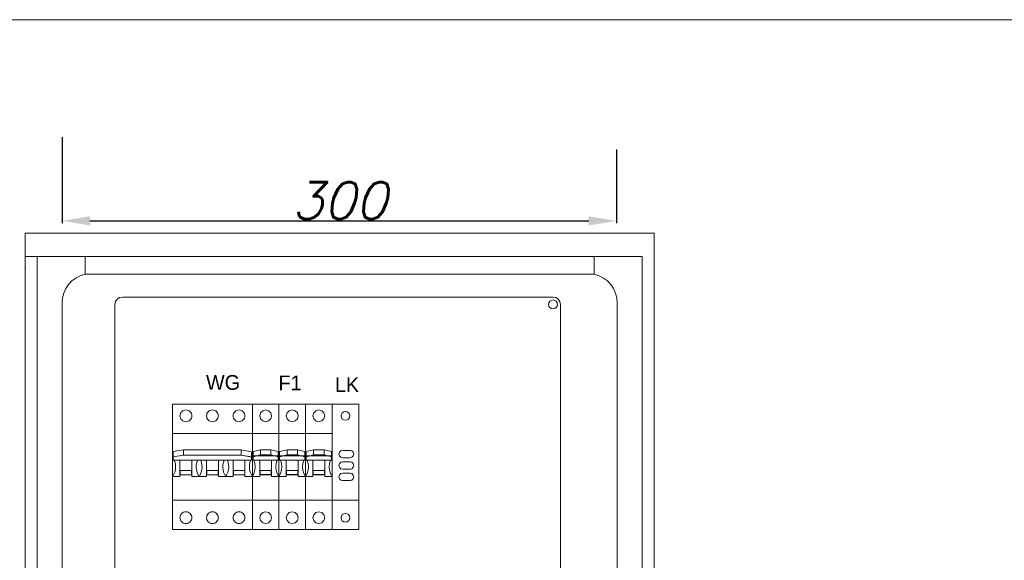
# Model space of a CAD drawing. Header units: millimetres. Extents: x 730 to 10409, y 1134 to 11940.
# Tile 32 of 49: x 7789 to 8322, y 7640 to 7933. Entities that reach past the tile are written whole.
import ezdxf

# ---------------------------------------------------------------- set-up
doc = ezdxf.new("R2010")
doc.units = ezdxf.units.MM
doc.layers.add('30', color=7, linetype='Continuous')
doc.layers.add('45', color=7, linetype='Continuous')
for name, color, linetype, lineweight in [('AKCESORIA', 7, 'Continuous', 5), ('kontur OBUDOWY', 7, 'Continuous', 5), ('Schematy elektryka', 7, 'Continuous', 9), ('wymiary', 3, 'Continuous', 5)]:
    doc.layers.add(name, color=color, linetype=linetype, lineweight=lineweight)
doc.styles.add('INCOBEX', font='romans.shx', dxfattribs={"oblique": 15})
doc.dimstyles.new('INCOBEX', dxfattribs={"dimtxt": 20, "dimasz": 15, "dimexe": 1.25, "dimexo": 0, "dimgap": 1, "dimtad": 1, "dimdec": 1, "dimtxsty": 'INCOBEX', "dimcen": 2.5, "dimadec": 1, "dimazin": 2, "dimtfac": 1, "dimtdec": 1, "dimtmove": 0, "dimatfit": 3, "dimfxl": 1, "dimarcsym": 0})

# ---------------------------------------------------------------- blocks, each defined once
blk = doc.blocks.new('*D58')
at = {"layer": 'Defpoints', "color": 0, "transparency": 16777216}
for p in [(7812.21, 7869.04), (8112.2, 7862.47), (8112.2, 7823.73)]:
    blk.add_point(p, dxfattribs=at)
at = {"layer": 'wymiary', "color": 0, "lineweight": -2, "transparency": 16777216}
for p, q in [((7812.21, 7869.04), (7812.21, 7822.48)), ((8112.2, 7862.47), (8112.2, 7822.48)), ((7827.21, 7823.73), (8097.2, 7823.73))]:
    blk.add_line(p, q, dxfattribs=at)
at = {"layer": 'wymiary', "color": 0, "transparency": 16777216}
for points in [[(7827.21, 7826.23), (7827.21, 7821.23), (7812.21, 7823.73)], [(8097.2, 7826.23), (8097.2, 7821.23), (8112.2, 7823.73)]]:
    blk.add_solid(points, dxfattribs=at)
at = {"layer": 'wymiary', "color": 0, "transparency": 16777216, "insert": (7962.21, 7834.73), "char_height": 20, "attachment_point": 5, "style": 'INCOBEX'}
blk.add_mtext('300', dxfattribs=at)

msp = doc.modelspace()

# ---------------------------------------------------------------- linework, layer by layer
at = {"layer": '30', "color": 7, "lineweight": 15}
for p, q in [((7871.92, 7677.39), (7871.92, 7705.71)), ((7871.92, 7705.71), (7871.92, 7705.71)), ((7972.76, 7677.39), (7972.76, 7705.71))]:
    msp.add_line(p, q, dxfattribs=at)
at = {"layer": '45', "color": 7, "lineweight": 15}
for p, q in [((7915.12, 7656.52), (7915.12, 7724.52)), ((7972.76, 7724.52), (7972.76, 7656.52)), ((7972.76, 7724.52), (7972.76, 7656.52)), ((7871.92, 7708.58), (7915.12, 7708.58)), ((7873.16, 7708.58), (7873.16, 7708.58))]:
    msp.add_line(p, q, dxfattribs=at)
for points in [[(7871.92, 7724.52), (7915.12, 7724.52), (7915.12, 7656.52), (7871.92, 7656.52), (7871.92, 7724.52)], [(7871.92, 7724.52), (7871.92, 7724.52), (7871.92, 7656.52), (7871.92, 7656.52), (7871.92, 7724.52)], [(7915.12, 7724.52), (7929.52, 7724.52), (7929.52, 7656.52), (7915.12, 7656.52), (7915.12, 7724.52)], [(7929.52, 7724.52), (7943.92, 7724.52), (7943.92, 7656.52), (7929.52, 7656.52), (7929.52, 7724.52)], [(7943.92, 7724.52), (7958.32, 7724.52), (7958.32, 7656.52), (7943.92, 7656.52), (7943.92, 7724.52)], [(7958.33, 7656.52), (7972.74, 7656.52), (7972.74, 7724.52), (7958.33, 7724.52), (7958.33, 7656.52)], [(7915.12, 7708.55), (7929.52, 7708.55), (7929.52, 7696.55), (7915.12, 7696.55), (7915.12, 7708.55)], [(7929.52, 7708.55), (7943.92, 7708.55), (7943.92, 7696.55), (7929.52, 7696.55), (7929.52, 7708.55)], [(7943.92, 7708.55), (7958.32, 7708.55), (7958.32, 7696.55), (7943.92, 7696.55), (7943.92, 7708.55)], [(7877.94, 7699.72), (7872.35, 7698.77), (7872.35, 7695.87), (7877.94, 7696.91), (7877.94, 7699.72)], [(7909.1, 7696.91), (7877.94, 7696.91), (7872.35, 7695.96), (7872.35, 7694.14), (7914.73, 7694.14), (7914.73, 7695.83), (7909.1, 7696.91)], [(7877.94, 7699.72), (7909.1, 7699.72), (7909.1, 7696.91), (7877.94, 7696.91), (7877.94, 7699.72)], [(7909.09, 7699.72), (7909.09, 7696.91), (7914.73, 7695.96), (7914.73, 7698.68), (7909.09, 7699.72)], [(7919.5, 7699.75), (7915.5, 7698.8), (7915.5, 7695.98), (7919.5, 7696.93), (7919.5, 7699.75)], [(7925.14, 7696.93), (7919.53, 7696.93), (7915.5, 7695.98), (7915.5, 7694.11), (7929.14, 7694.11), (7929.14, 7695.92), (7925.14, 7696.93)], [(7919.49, 7699.75), (7925.14, 7699.75), (7925.14, 7696.93), (7919.49, 7696.93), (7919.49, 7699.75)], [(7925.14, 7699.75), (7925.14, 7696.96), (7929.14, 7695.92), (7929.14, 7698.8), (7925.14, 7699.75)], [(7933.9, 7699.75), (7929.9, 7698.8), (7929.9, 7695.98), (7933.9, 7696.93), (7933.9, 7699.75)], [(7939.54, 7696.93), (7933.93, 7696.93), (7929.9, 7695.98), (7929.9, 7694.11), (7943.54, 7694.11), (7943.54, 7695.92), (7939.54, 7696.93)], [(7933.9, 7699.75), (7939.54, 7699.75), (7939.54, 7696.93), (7933.9, 7696.93), (7933.9, 7699.75)], [(7939.54, 7699.75), (7939.54, 7696.96), (7943.54, 7695.92), (7943.54, 7698.8), (7939.54, 7699.75)], [(7948.3, 7699.75), (7944.3, 7698.8), (7944.3, 7695.98), (7948.3, 7696.93), (7948.3, 7699.75)], [(7953.95, 7696.93), (7948.33, 7696.93), (7944.3, 7695.98), (7944.3, 7694.11), (7957.94, 7694.11), (7957.94, 7695.92), (7953.95, 7696.93)], [(7948.3, 7699.75), (7953.95, 7699.75), (7953.95, 7696.93), (7948.3, 7696.93), (7948.3, 7699.75)], [(7953.94, 7699.75), (7953.94, 7696.96), (7957.94, 7695.92), (7957.94, 7698.8), (7953.94, 7699.75)], [(7875.9, 7694.14), (7882.32, 7694.14), (7882.32, 7686.13), (7875.9, 7686.13), (7875.9, 7694.14)], [(7890.33, 7694.14), (7896.75, 7694.14), (7896.75, 7686.13), (7890.33, 7686.13), (7890.33, 7694.14)], [(7904.72, 7694.14), (7911.13, 7694.14), (7911.13, 7686.13), (7904.72, 7686.13), (7904.72, 7694.14)], [(7919.11, 7694.15), (7925.52, 7694.15), (7925.52, 7686.14), (7919.11, 7686.14), (7919.11, 7694.15)], [(7933.52, 7694.15), (7939.92, 7694.15), (7939.92, 7686.14), (7933.52, 7686.14), (7933.52, 7694.15)], [(7947.92, 7694.15), (7954.33, 7694.15), (7954.33, 7686.14), (7947.92, 7686.14), (7947.92, 7694.15)], [(7876.03, 7688.56), (7882.23, 7688.56), (7882.23, 7686.26), (7876.03, 7686.26), (7876.03, 7688.56)], [(7890.42, 7688.56), (7896.62, 7688.56), (7896.62, 7686.26), (7890.42, 7686.26), (7890.42, 7688.56)], [(7904.85, 7688.56), (7911.05, 7688.56), (7911.05, 7686.26), (7904.85, 7686.26), (7904.85, 7688.56)], [(7919.27, 7688.55), (7925.37, 7688.55), (7925.37, 7686.3), (7919.27, 7686.3), (7919.27, 7688.55)], [(7933.68, 7688.55), (7939.77, 7688.55), (7939.77, 7686.3), (7933.68, 7686.3), (7933.68, 7688.55)], [(7948.08, 7688.55), (7954.17, 7688.55), (7954.17, 7686.3), (7948.08, 7686.3), (7948.08, 7688.55)]]:
    msp.add_lwpolyline(points, close=True, dxfattribs=at)
for points in [[(7871.92, 7724.52), (7915.12, 7724.52), (7915.12, 7656.52), (7871.92, 7656.52), (7871.92, 7724.52)], [(7915.12, 7724.52), (7929.52, 7724.52), (7929.52, 7656.52), (7915.12, 7656.52), (7915.12, 7724.52)], [(7929.52, 7724.52), (7943.92, 7724.52), (7943.92, 7656.52), (7929.52, 7656.52), (7929.52, 7724.52)], [(7943.92, 7724.52), (7958.32, 7724.52), (7958.32, 7656.52), (7943.92, 7656.52), (7943.92, 7724.52)], [(7958.33, 7656.52), (7972.74, 7656.52), (7972.74, 7724.52), (7958.33, 7724.52), (7958.33, 7656.52)], [(7882.36, 7718.16), (7882.28, 7718.76), (7882.11, 7719.35), (7881.81, 7719.91), (7881.42, 7720.38), (7880.91, 7720.81), (7880.39, 7721.11), (7879.8, 7721.28), (7879.15, 7721.32), (7878.51, 7721.28), (7877.91, 7721.11), (7877.36, 7720.81), (7876.89, 7720.38), (7876.5, 7719.91), (7876.2, 7719.35), (7876.03, 7718.76), (7875.95, 7718.16), (7876.03, 7717.52), (7876.2, 7716.92), (7876.5, 7716.36), (7876.89, 7715.89), (7877.36, 7715.46), (7877.91, 7715.16), (7878.51, 7714.99), (7879.15, 7714.95), (7879.8, 7714.99), (7880.39, 7715.16), (7880.91, 7715.46), (7881.42, 7715.89), (7881.81, 7716.36), (7882.11, 7716.92), (7882.28, 7717.52), (7882.36, 7718.16)], [(7896.73, 7718.16), (7896.69, 7718.76), (7896.47, 7719.35), (7896.17, 7719.91), (7895.79, 7720.38), (7895.32, 7720.81), (7894.76, 7721.11), (7894.16, 7721.28), (7893.52, 7721.32), (7892.92, 7721.28), (7892.32, 7721.11), (7891.77, 7720.81), (7891.25, 7720.38), (7890.87, 7719.91), (7890.57, 7719.35), (7890.4, 7718.76), (7890.36, 7718.16), (7890.4, 7717.52), (7890.57, 7716.92), (7890.87, 7716.36), (7891.25, 7715.89), (7891.77, 7715.46), (7892.32, 7715.16), (7892.92, 7714.99), (7893.52, 7714.95), (7894.16, 7714.99), (7894.76, 7715.16), (7895.32, 7715.46), (7895.79, 7715.89), (7896.17, 7716.36), (7896.47, 7716.92), (7896.69, 7717.52), (7896.73, 7718.16)], [(7911.14, 7718.16), (7911.06, 7718.76), (7910.89, 7719.35), (7910.59, 7719.91), (7910.2, 7720.38), (7909.69, 7720.81), (7909.13, 7721.11), (7908.53, 7721.28), (7907.93, 7721.32), (7907.29, 7721.28), (7906.69, 7721.11), (7906.14, 7720.81), (7905.67, 7720.38), (7905.28, 7719.91), (7904.98, 7719.35), (7904.77, 7718.76), (7904.72, 7718.16), (7904.77, 7717.52), (7904.98, 7716.92), (7905.28, 7716.36), (7905.67, 7715.89), (7906.14, 7715.46), (7906.69, 7715.16), (7907.29, 7714.99), (7907.93, 7714.95), (7908.53, 7714.99), (7909.13, 7715.16), (7909.69, 7715.46), (7910.2, 7715.89), (7910.59, 7716.36), (7910.89, 7716.92), (7911.06, 7717.52), (7911.14, 7718.16)], [(7925.52, 7718.13), (7925.08, 7719.72), (7923.9, 7720.89), (7922.32, 7721.33), (7920.73, 7720.89), (7919.56, 7719.72), (7919.11, 7718.13), (7919.56, 7716.52), (7920.73, 7715.35), (7922.32, 7714.94), (7923.9, 7715.35), (7925.08, 7716.52), (7925.52, 7718.13)], [(7939.92, 7718.13), (7939.48, 7719.72), (7938.31, 7720.89), (7936.72, 7721.33), (7935.13, 7720.89), (7933.96, 7719.72), (7933.52, 7718.13), (7933.96, 7716.52), (7935.13, 7715.35), (7936.72, 7714.94), (7938.31, 7715.35), (7939.48, 7716.52), (7939.92, 7718.13)], [(7954.33, 7718.13), (7953.88, 7719.72), (7952.71, 7720.89), (7951.12, 7721.33), (7949.54, 7720.89), (7948.36, 7719.72), (7947.92, 7718.13), (7948.36, 7716.52), (7949.54, 7715.35), (7951.12, 7714.94), (7952.71, 7715.35), (7953.88, 7716.52), (7954.33, 7718.13)], [(7967.92, 7718.11), (7967.75, 7717.18), (7967.22, 7716.41), (7966.45, 7715.89), (7965.53, 7715.71), (7964.61, 7715.89), (7963.83, 7716.41), (7963.31, 7717.18), (7963.13, 7718.11), (7963.31, 7719.02), (7963.83, 7719.79), (7964.61, 7720.32), (7965.53, 7720.5), (7966.45, 7720.32), (7967.22, 7719.79), (7967.75, 7719.02), (7967.92, 7718.11)], [(7915.12, 7708.55), (7929.52, 7708.55), (7929.52, 7696.55), (7915.12, 7696.55), (7915.12, 7708.55)], [(7929.52, 7708.55), (7943.92, 7708.55), (7943.92, 7696.55), (7929.52, 7696.55), (7929.52, 7708.55)], [(7943.92, 7708.55), (7958.32, 7708.55), (7958.32, 7696.55), (7943.92, 7696.55), (7943.92, 7708.55)], [(7877.94, 7699.72), (7872.35, 7698.77), (7872.35, 7695.87), (7877.94, 7696.91), (7877.94, 7699.72)], [(7909.1, 7696.91), (7877.94, 7696.91), (7872.35, 7695.96), (7872.35, 7694.14), (7914.73, 7694.14), (7914.73, 7695.83), (7909.1, 7696.91)], [(7877.94, 7699.72), (7909.1, 7699.72), (7909.1, 7696.91), (7877.94, 7696.91), (7877.94, 7699.72)], [(7909.09, 7699.72), (7909.09, 7696.91), (7914.73, 7695.96), (7914.73, 7698.68), (7909.09, 7699.72)], [(7919.5, 7699.75), (7915.5, 7698.8), (7915.5, 7695.98), (7919.5, 7696.93), (7919.5, 7699.75)], [(7925.14, 7696.93), (7919.53, 7696.93), (7915.5, 7695.98), (7915.5, 7694.11), (7929.14, 7694.11), (7929.14, 7695.92), (7925.14, 7696.93)], [(7919.49, 7699.75), (7925.14, 7699.75), (7925.14, 7696.93), (7919.49, 7696.93), (7919.49, 7699.75)], [(7925.14, 7699.75), (7925.14, 7696.96), (7929.14, 7695.92), (7929.14, 7698.8), (7925.14, 7699.75)], [(7933.9, 7699.75), (7929.9, 7698.8), (7929.9, 7695.98), (7933.9, 7696.93), (7933.9, 7699.75)], [(7939.54, 7696.93), (7933.93, 7696.93), (7929.9, 7695.98), (7929.9, 7694.11), (7943.54, 7694.11), (7943.54, 7695.92), (7939.54, 7696.93)], [(7933.9, 7699.75), (7939.54, 7699.75), (7939.54, 7696.93), (7933.9, 7696.93), (7933.9, 7699.75)], [(7939.54, 7699.75), (7939.54, 7696.96), (7943.54, 7695.92), (7943.54, 7698.8), (7939.54, 7699.75)], [(7948.3, 7699.75), (7944.3, 7698.8), (7944.3, 7695.98), (7948.3, 7696.93), (7948.3, 7699.75)], [(7953.95, 7696.93), (7948.33, 7696.93), (7944.3, 7695.98), (7944.3, 7694.11), (7957.94, 7694.11), (7957.94, 7695.92), (7953.95, 7696.93)], [(7948.3, 7699.75), (7953.95, 7699.75), (7953.95, 7696.93), (7948.3, 7696.93), (7948.3, 7699.75)], [(7953.94, 7699.75), (7953.94, 7696.96), (7957.94, 7695.92), (7957.94, 7698.8), (7953.94, 7699.75)], [(7964.02, 7695.42), (7963.03, 7695.69), (7962.29, 7696.42), (7962.03, 7697.42), (7962.29, 7698.42), (7963.03, 7699.16), (7964.02, 7699.42)], [(7968.02, 7699.42), (7964.02, 7699.42)], [(7968.02, 7699.42), (7969.02, 7699.16), (7969.76, 7698.42), (7970.02, 7697.42), (7969.76, 7696.42), (7969.02, 7695.69), (7968.02, 7695.42)], [(7871.96, 7685.31), (7872.61, 7686.48), (7873.09, 7687.69), (7873.44, 7688.94), (7873.52, 7690.29), (7873.48, 7691.59), (7873.26, 7692.88), (7872.83, 7694.14)], [(7875.9, 7694.14), (7882.32, 7694.14), (7882.32, 7686.13), (7875.9, 7686.13), (7875.9, 7694.14)], [(7875.95, 7694.14), (7875.95, 7685.31)], [(7882.36, 7685.31), (7882.36, 7694.14)], [(7885.48, 7694.14), (7885.05, 7692.88), (7884.79, 7691.59), (7884.74, 7690.29), (7884.87, 7688.94), (7885.18, 7687.69), (7885.7, 7686.48), (7886.35, 7685.31)], [(7886.35, 7685.31), (7887, 7686.48), (7887.48, 7687.69), (7887.82, 7688.94), (7887.95, 7690.29), (7887.87, 7691.59), (7887.65, 7692.88), (7887.21, 7694.14)], [(7890.33, 7694.14), (7896.75, 7694.14), (7896.75, 7686.13), (7890.33, 7686.13), (7890.33, 7694.14)], [(7890.33, 7694.14), (7890.33, 7685.31)], [(7896.74, 7685.31), (7896.74, 7694.14)], [(7899.87, 7694.14), (7899.43, 7692.88), (7899.17, 7691.59), (7899.13, 7690.29), (7899.26, 7688.94), (7899.56, 7687.69), (7900.08, 7686.48), (7900.73, 7685.31)], [(7900.73, 7685.31), (7901.38, 7686.48), (7901.9, 7687.69), (7902.21, 7688.94), (7902.34, 7690.29), (7902.25, 7691.59), (7902.03, 7692.88), (7901.6, 7694.14)], [(7904.72, 7694.14), (7911.13, 7694.14), (7911.13, 7686.13), (7904.72, 7686.13), (7904.72, 7694.14)], [(7904.72, 7694.14), (7904.72, 7685.31)], [(7911.13, 7685.31), (7911.13, 7694.14)], [(7914.25, 7694.14), (7913.82, 7692.88), (7913.6, 7691.59), (7913.51, 7690.29), (7913.64, 7688.94), (7913.95, 7687.69), (7914.47, 7686.48), (7915.12, 7685.31)], [(7915.12, 7685.35), (7916.01, 7686.96), (7916.55, 7688.7), (7916.71, 7690.54), (7916.55, 7692.38), (7915.98, 7694.15)], [(7919.11, 7694.15), (7925.52, 7694.15), (7925.52, 7686.14), (7919.11, 7686.14), (7919.11, 7694.15)], [(7919.11, 7694.15), (7919.11, 7685.35)], [(7925.52, 7685.35), (7925.52, 7694.15)], [(7928.63, 7694.15), (7928.09, 7692.38), (7927.9, 7690.54), (7928.09, 7688.7), (7928.63, 7686.96), (7929.52, 7685.35)], [(7929.52, 7685.35), (7930.41, 7686.96), (7930.95, 7688.7), (7931.11, 7690.54), (7930.95, 7692.38), (7930.38, 7694.15)], [(7933.52, 7694.15), (7939.92, 7694.15), (7939.92, 7686.14), (7933.52, 7686.14), (7933.52, 7694.15)], [(7933.52, 7694.15), (7933.52, 7685.35)], [(7939.92, 7685.35), (7939.92, 7694.15)], [(7943.03, 7694.15), (7942.49, 7692.38), (7942.3, 7690.54), (7942.49, 7688.7), (7943.03, 7686.96), (7943.92, 7685.35)], [(7943.92, 7685.35), (7944.81, 7686.96), (7945.35, 7688.7), (7945.51, 7690.54), (7945.35, 7692.38), (7944.78, 7694.15)], [(7947.92, 7694.15), (7954.33, 7694.15), (7954.33, 7686.14), (7947.92, 7686.14), (7947.92, 7694.15)], [(7947.92, 7694.15), (7947.92, 7685.35)], [(7954.32, 7685.35), (7954.32, 7694.15)], [(7957.43, 7694.15), (7956.89, 7692.38), (7956.7, 7690.54), (7956.89, 7688.7), (7957.43, 7686.96), (7958.32, 7685.35)], [(7964.02, 7689.25), (7963.03, 7689.52), (7962.29, 7690.25), (7962.03, 7691.25), (7962.29, 7692.25), (7963.03, 7692.99), (7964.02, 7693.25)], [(7968.02, 7695.42), (7964.02, 7695.42)], [(7968.02, 7693.25), (7964.02, 7693.25)], [(7968.02, 7693.25), (7969.02, 7692.99), (7969.76, 7692.25), (7970.02, 7691.25), (7969.76, 7690.25), (7969.02, 7689.52), (7968.02, 7689.25)], [(7876.03, 7688.56), (7882.23, 7688.56), (7882.23, 7686.26), (7876.03, 7686.26), (7876.03, 7688.56)], [(7890.42, 7688.56), (7896.62, 7688.56), (7896.62, 7686.26), (7890.42, 7686.26), (7890.42, 7688.56)], [(7904.85, 7688.56), (7911.05, 7688.56), (7911.05, 7686.26), (7904.85, 7686.26), (7904.85, 7688.56)], [(7919.27, 7688.55), (7925.37, 7688.55), (7925.37, 7686.3), (7919.27, 7686.3), (7919.27, 7688.55)], [(7933.68, 7688.55), (7939.77, 7688.55), (7939.77, 7686.3), (7933.68, 7686.3), (7933.68, 7688.55)], [(7948.08, 7688.55), (7954.17, 7688.55), (7954.17, 7686.3), (7948.08, 7686.3), (7948.08, 7688.55)], [(7964.02, 7683.09), (7963.03, 7683.35), (7962.29, 7684.08), (7962.03, 7685.08), (7962.29, 7686.09), (7963.03, 7686.82), (7964.02, 7687.08)], [(7968.02, 7689.26), (7964.02, 7689.26)], [(7968.02, 7687.08), (7964.02, 7687.08)], [(7968.02, 7687.08), (7969.02, 7686.82), (7969.76, 7686.09), (7970.02, 7685.08), (7969.76, 7684.08), (7969.02, 7683.35), (7968.02, 7683.09)], [(7871.96, 7685.31), (7875.95, 7685.31)], [(7882.36, 7685.31), (7890.33, 7685.31)], [(7896.74, 7685.31), (7904.72, 7685.31)], [(7911.13, 7685.31), (7915.12, 7685.31)], [(7915.12, 7685.35), (7919.12, 7685.35)], [(7925.52, 7685.35), (7929.52, 7685.35)], [(7929.52, 7685.35), (7933.52, 7685.35)], [(7939.92, 7685.35), (7943.92, 7685.35)], [(7943.92, 7685.35), (7947.92, 7685.35)], [(7954.32, 7685.35), (7958.32, 7685.35)], [(7968.02, 7683.09), (7964.02, 7683.09)], [(7915.12, 7672.55), (7871.92, 7672.55)], [(7929.52, 7672.54), (7915.12, 7672.54)], [(7943.92, 7672.54), (7929.52, 7672.54)], [(7958.32, 7672.54), (7943.92, 7672.54)], [(7972.73, 7672.52), (7958.33, 7672.52)], [(7882.36, 7662.98), (7882.28, 7663.58), (7882.11, 7664.18), (7881.81, 7664.73), (7881.42, 7665.24), (7880.91, 7665.63), (7880.39, 7665.93), (7879.8, 7666.1), (7879.15, 7666.18), (7878.51, 7666.1), (7877.91, 7665.93), (7877.36, 7665.63), (7876.89, 7665.24), (7876.5, 7664.73), (7876.2, 7664.18), (7876.03, 7663.58), (7875.95, 7662.98), (7876.03, 7662.34), (7876.2, 7661.74), (7876.5, 7661.18), (7876.89, 7660.71), (7877.36, 7660.33), (7877.91, 7660.03), (7878.51, 7659.81), (7879.15, 7659.77), (7879.8, 7659.81), (7880.39, 7660.03), (7880.91, 7660.33), (7881.42, 7660.71), (7881.81, 7661.18), (7882.11, 7661.74), (7882.28, 7662.34), (7882.36, 7662.98)], [(7896.73, 7662.98), (7896.69, 7663.58), (7896.47, 7664.18), (7896.17, 7664.73), (7895.79, 7665.24), (7895.32, 7665.63), (7894.76, 7665.93), (7894.16, 7666.1), (7893.52, 7666.18), (7892.92, 7666.1), (7892.32, 7665.93), (7891.77, 7665.63), (7891.25, 7665.24), (7890.87, 7664.73), (7890.57, 7664.18), (7890.4, 7663.58), (7890.36, 7662.98), (7890.4, 7662.34), (7890.57, 7661.74), (7890.87, 7661.18), (7891.25, 7660.71), (7891.77, 7660.33), (7892.32, 7660.03), (7892.92, 7659.81), (7893.52, 7659.77), (7894.16, 7659.81), (7894.76, 7660.03), (7895.32, 7660.33), (7895.79, 7660.71), (7896.17, 7661.18), (7896.47, 7661.74), (7896.69, 7662.34), (7896.73, 7662.98)], [(7911.14, 7662.98), (7911.06, 7663.58), (7910.89, 7664.18), (7910.59, 7664.73), (7910.2, 7665.24), (7909.69, 7665.63), (7909.13, 7665.93), (7908.53, 7666.1), (7907.93, 7666.18), (7907.29, 7666.1), (7906.69, 7665.93), (7906.14, 7665.63), (7905.67, 7665.24), (7905.28, 7664.73), (7904.98, 7664.18), (7904.77, 7663.58), (7904.72, 7662.98), (7904.77, 7662.34), (7904.98, 7661.74), (7905.28, 7661.18), (7905.67, 7660.71), (7906.14, 7660.33), (7906.69, 7660.03), (7907.29, 7659.81), (7907.93, 7659.77), (7908.53, 7659.81), (7909.13, 7660.03), (7909.69, 7660.33), (7910.2, 7660.71), (7910.59, 7661.18), (7910.89, 7661.74), (7911.06, 7662.34), (7911.14, 7662.98)], [(7925.52, 7662.95), (7925.08, 7664.56), (7923.9, 7665.73), (7922.32, 7666.14), (7920.73, 7665.73), (7919.56, 7664.56), (7919.11, 7662.95), (7919.56, 7661.37), (7920.73, 7660.19), (7922.32, 7659.75), (7923.9, 7660.19), (7925.08, 7661.37), (7925.52, 7662.95)], [(7939.92, 7662.95), (7939.48, 7664.56), (7938.31, 7665.73), (7936.72, 7666.14), (7935.13, 7665.73), (7933.96, 7664.56), (7933.52, 7662.95), (7933.96, 7661.37), (7935.13, 7660.19), (7936.72, 7659.75), (7938.31, 7660.19), (7939.48, 7661.37), (7939.92, 7662.95)], [(7954.33, 7662.95), (7953.88, 7664.56), (7952.71, 7665.73), (7951.12, 7666.14), (7949.54, 7665.73), (7948.36, 7664.56), (7947.92, 7662.95), (7948.36, 7661.37), (7949.54, 7660.19), (7951.12, 7659.75), (7952.71, 7660.19), (7953.88, 7661.37), (7954.33, 7662.95)], [(7967.92, 7662.92), (7967.75, 7662), (7967.22, 7661.23), (7966.45, 7660.7), (7965.53, 7660.52), (7964.61, 7660.7), (7963.83, 7661.23), (7963.31, 7662), (7963.13, 7662.92), (7963.31, 7663.84), (7963.83, 7664.61), (7964.61, 7665.14), (7965.53, 7665.32), (7966.45, 7665.14), (7967.22, 7664.61), (7967.75, 7663.84), (7967.92, 7662.92)]]:
    msp.add_lwpolyline(points, dxfattribs=at)
at = {"layer": 'AKCESORIA'}
for p, q in [((7844.76, 7782.48), (8077.9, 7782.48)), ((7840.76, 7778.48), (7840.76, 7467.55)), ((8081.9, 7778.48), (8081.9, 7467.55))]:
    msp.add_line(p, q, dxfattribs=at)
msp.add_circle((8077.9, 7778.48), 2.4, dxfattribs=at)
for centre, start, end in [((7844.76, 7778.48), 90, 180), ((8077.9, 7778.48), 0, 90)]:
    msp.add_arc(centre, 4, start, end, dxfattribs=at)
at = {"layer": 'kontur OBUDOWY', "color": 0}
for p, q in [((7792.22, 7346.48), (7792.22, 7817.05)), ((7792.22, 7817.05), (8112.22, 7817.05)), ((8132.63, 7817.05), (8132.63, 7346.48))]:
    msp.add_line(p, q, dxfattribs=at)
at = {"layer": 'kontur OBUDOWY'}
for p, q in [((8112.22, 7817.05), (8132.63, 7817.05)), ((8111.98, 7804.48), (8126.22, 7804.48)), ((8078.57, 7794.88), (8100.22, 7794.88))]:
    msp.add_line(p, q, dxfattribs=at)
at = {"layer": 'kontur OBUDOWY', "color": 7}
for p, q in [((7792.26, 7804.48), (7916.84, 7804.48)), ((7798.61, 7640.48), (7798.61, 7804.48)), ((7824.61, 7804.48), (7798.61, 7804.48)), ((7916.84, 7804.48), (8110.61, 7804.48)), ((8105.81, 7804.48), (8079.81, 7804.48)), ((8126.22, 7640.48), (8126.22, 7804.48)), ((7825.85, 7794.88), (7916.84, 7794.88)), ((7916.84, 7794.88), (8078.57, 7794.88)), ((7812.21, 7383.1), (7812.21, 7779.29)), ((8112.62, 7383.1), (8112.62, 7779.29)), ((7798.61, 7498.26), (7798.61, 7640.48)), ((8126.22, 7498.26), (8126.22, 7640.48))]:
    msp.add_line(p, q, dxfattribs=at)
at = {"layer": 'kontur OBUDOWY', "color": 7, "ltscale": 0.3}
for p, q in [((7824.61, 7794.88), (7824.61, 7804.48)), ((8100.22, 7804.48), (8100.22, 7794.88))]:
    msp.add_line(p, q, dxfattribs=at)
at = {"layer": 'kontur OBUDOWY', "color": 7, "ltscale": 0.2}
msp.add_line((8100.22, 7804.48), (8100.22, 7798.08), dxfattribs=at)
at = {"layer": 'kontur OBUDOWY', "color": 7, "ltscale": 0.12233}
msp.add_line((8105.81, 7804.48), (8109.73, 7804.48), dxfattribs=at)
at = {"layer": 'kontur OBUDOWY', "color": 7, "ltscale": 0.01637}
msp.add_line((8110.25, 7804.48), (8109.73, 7804.48), dxfattribs=at)
at = {"layer": 'kontur OBUDOWY', "color": 7, "ltscale": 0.053978}
msp.add_line((8111.98, 7804.48), (8110.25, 7804.48), dxfattribs=at)
at = {"layer": 'kontur OBUDOWY', "color": 7, "ltscale": 0.05}
msp.add_line((8110.61, 7804.48), (8112.21, 7804.48), dxfattribs=at)
at = {"layer": 'kontur OBUDOWY', "color": 7, "ltscale": 0.007323}
for p, q in [((8112.21, 7804.48), (8111.98, 7804.48)), ((7792.21, 7797.91), (7792.45, 7797.91))]:
    msp.add_line(p, q, dxfattribs=at)
at = {"layer": 'kontur OBUDOWY', "color": 7, "ltscale": 0.1}
msp.add_line((8100.22, 7798.08), (8100.22, 7794.88), dxfattribs=at)
at = {"layer": 'kontur OBUDOWY', "color": 7, "ltscale": 0.03875}
msp.add_line((7824.61, 7794.88), (7825.85, 7794.88), dxfattribs=at)
at = {"layer": 'kontur OBUDOWY', "color": 7}
for centre, start, end in [((7828.21, 7779.29), 103.0029, 180), ((8096.62, 7779.29), 0, 76.9971)]:
    msp.add_arc(centre, 16, start, end, dxfattribs=at)
at = {"layer": 'Schematy elektryka'}
msp.add_lwpolyline([(6209.43, 7932.7), (10409.43, 7932.7), (10409.43, 4962.7), (6209.43, 4962.7)], close=True, dxfattribs=at)

# ---------------------------------------------------------------- texts
at = {"lineweight": 15}
for s, p in [('WG', (7890.04, 7732.23)), ('F1', (7929.26, 7731.97)), ('LK', (7959.82, 7731))]:
    msp.add_text(s, height=8, dxfattribs=at).set_placement(p)

# ---------------------------------------------------------------- dimensions: what is measured, and where the dimension line sits
at = {"layer": 'wymiary'}
dim = msp.add_linear_dim(base=(8112.2, 7823.73), p1=(7812.21, 7869.04), p2=(8112.2, 7862.47), dimstyle='INCOBEX', dxfattribs=at)
dim.commit()
dim.dimension.update_dxf_attribs({"geometry": '*D58', "text_midpoint": (7962.21, 7834.73)})

doc.saveas('drawing.dxf')
